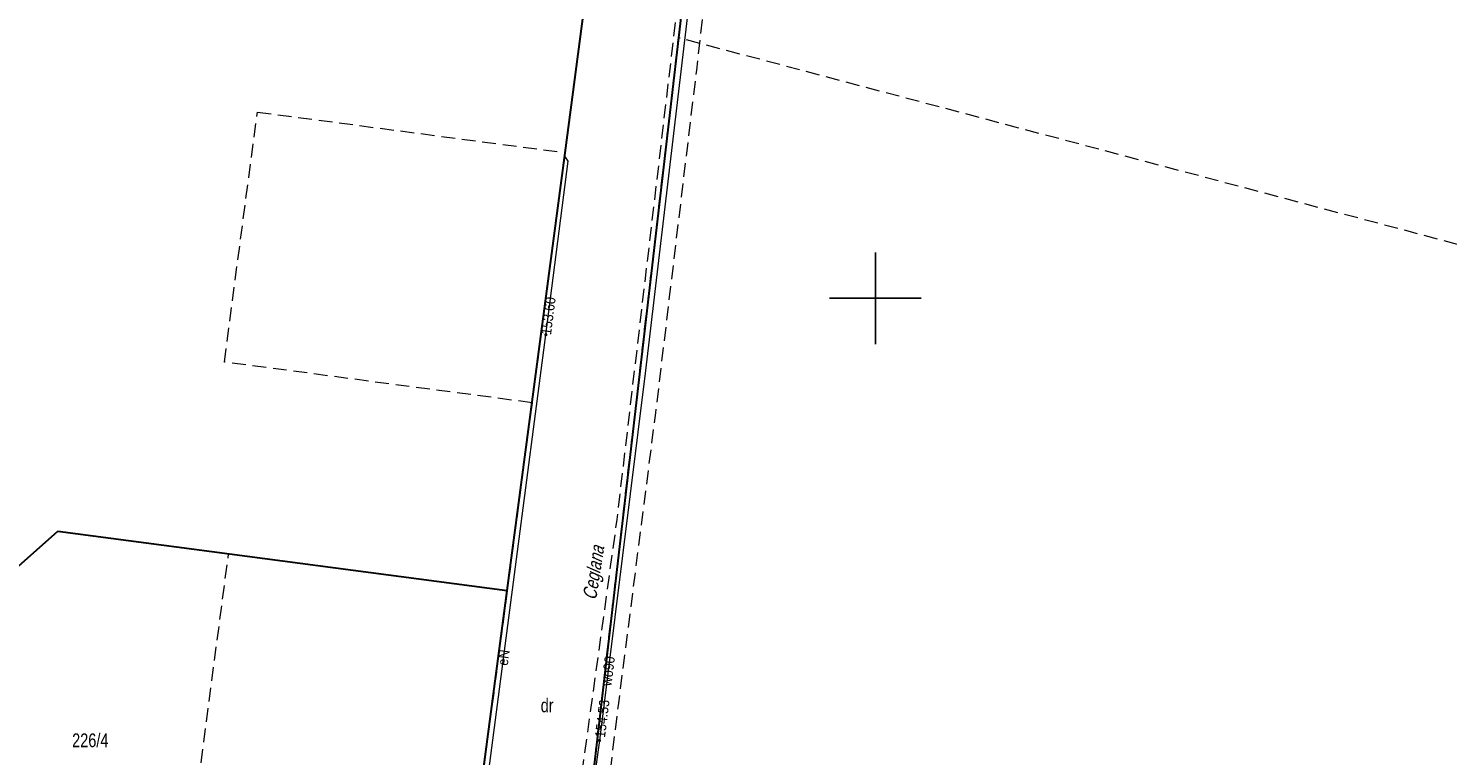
# Model space of a CAD drawing. Header units: metres. Extents: x 5548743 to 5556416, y 5707500 to 5714000.
# Tile 74 of 203: x 5554908 to 5555062, y 5709250 to 5709329. Entities that reach past the tile are written whole.
import ezdxf
from ezdxf.enums import TextEntityAlignment as Align

# ---------------------------------------------------------------- set-up
doc = ezdxf.new("R2010")
doc.units = ezdxf.units.M
doc.header["$MEASUREMENT"] = 0
doc.linetypes.add('1.5_0.75', pattern=[2.25, 1.5, -0.75])
doc.linetypes.add('219-1000', pattern=[0])
doc.layers.get('0').update_dxf_attribs({"color": 2, "linetype": 'CONTINUOUS', "lineweight": 5})
for name, color, linetype in [('210-oznaczenie konturu użytku gruntowego', 7, 'CONTINUOUS'), ('211-numer działki ewidencyjnej', 7, 'CONTINUOUS'), ('217-kontur klasyfikacyjny', 7, 'CONTINUOUS'), ('218-kontur użytku gruntowego', 7, 'CONTINUOUS'), ('219-działka ewidencyjna', 7, 'CONTINUOUS'), ('994-Nazwa ulicy', 7, 'CONTINUOUS'), ('chodnik', 7, 'CONTINUOUS'), ('przewód elektroenergetyczny podziemny', 7, 'CONTINUOUS'), ('przewód elektroenergetyczny podziemny-Atr1', 7, 'CONTINUOUS'), ('przewód wodociągowy', 7, 'CONTINUOUS'), ('przewód wodociągowy-Atr1', 7, 'CONTINUOUS'), ('rzedna', 7, 'CONTINUOUS'), ('rzedna-Atr2', 7, 'CONTINUOUS'), ('Wstawianie ramki sekcyjnej z opisem', 7, 'CONTINUOUS')]:
    doc.layers.add(name, color=color, linetype=linetype)
doc.styles.get("Standard").update_dxf_attribs({"font": 'Working1250', "width": 0.75})

# ---------------------------------------------------------------- blocks, each defined once
blk = doc.blocks.new('PW01')
at = {"linetype": 'Continuous', "lineweight": 13}
h = blk.add_hatch(color=0, dxfattribs=at)
edge = h.paths.add_edge_path()
edge.add_arc((0, 0), 0.18, 0, 360)
blk = doc.blocks.new('RAMKA1000K')
at = {"color": 0}
for p, q in [((600, 295), (600, 305)), ((595, 300), (605, 300))]:
    blk.add_line(p, q, dxfattribs=at)

msp = doc.modelspace()

# ---------------------------------------------------------------- linework, layer by layer
at = {"layer": '217-kontur klasyfikacyjny', "color": 3, "linetype": '1.5_0.75', "lineweight": 18, "flags": 128}
for points in [[(5554966.14, 5709315.87), (5554972.44, 5709363.6)], [(5554978.52, 5709328.4), (5554964.19, 5709204.95)], [(5555070.03, 5709304.14), (5554978.52, 5709328.4)], [(5554928.98, 5709293.04), (5554932.58, 5709320.3)], [(5554932.58, 5709320.3), (5554966.14, 5709315.87)], [(5554962.54, 5709288.61), (5554928.98, 5709293.04)], [(5554959.83, 5709268.14), (5554962.54, 5709288.61)], [(5554924.67, 5709235.97), (5554929.44, 5709272.15)], [(5554929.44, 5709272.15), (5554959.83, 5709268.14)]]:
    msp.add_lwpolyline(points, dxfattribs=at)
at = {"layer": '218-kontur użytku gruntowego', "color": 70, "linetype": '1.5_0.75', "lineweight": 18, "flags": 128}
for points in [[(5554966.14, 5709315.87), (5554972.44, 5709363.6)], [(5554972.44, 5709363.6), (5554966.14, 5709315.87)], [(5554978.52, 5709328.4), (5554982.08, 5709359.15)], [(5554978.52, 5709328.4), (5554964.19, 5709204.95)], [(5554964.19, 5709204.95), (5554978.52, 5709328.4)], [(5555070.03, 5709304.14), (5554978.52, 5709328.4)], [(5554928.98, 5709293.04), (5554932.58, 5709320.3)], [(5554932.58, 5709320.3), (5554966.14, 5709315.87)], [(5554966.14, 5709315.87), (5554962.54, 5709288.61)], [(5554962.54, 5709288.61), (5554928.98, 5709293.04)], [(5554959.83, 5709268.14), (5554962.54, 5709288.61)], [(5554962.54, 5709288.61), (5554959.83, 5709268.14)], [(5554924.67, 5709235.97), (5554929.44, 5709272.15)], [(5554929.44, 5709272.15), (5554959.83, 5709268.14)], [(5554959.83, 5709268.14), (5554955.05, 5709231.95)]]:
    msp.add_lwpolyline(points, dxfattribs=at)
at = {"layer": '219-działka ewidencyjna', "color": 94, "linetype": '219-1000', "lineweight": 30, "flags": 128}
for points in [[(5554966.14, 5709315.87), (5554972.44, 5709363.6)], [(5554982.08, 5709359.15), (5554964.19, 5709204.95)], [(5554959.83, 5709268.14), (5554966.14, 5709315.87)], [(5554881.24, 5709248.35), (5554910.8, 5709274.61)], [(5554910.8, 5709274.61), (5554959.83, 5709268.14)], [(5554950.97, 5709201.09), (5554959.83, 5709268.14)]]:
    msp.add_lwpolyline(points, dxfattribs=at)
at = {"layer": 'chodnik', "color": 252, "linetype": '1.5_0.75', "lineweight": 18, "flags": 128}
msp.add_lwpolyline([(5554968.59, 5709228.39), (5554971.97, 5709255.59), (5554976.04, 5709287.49), (5554980.51, 5709324.88), (5554984.73, 5709362.67), (5554989.67, 5709404.1), (5554995.69, 5709455.32), (5555001.59, 5709498.55), (5555004.77, 5709524.93), (5555009.08, 5709556.57), (5555013.75, 5709587.78), (5555010.66, 5709588.18), (5555005.75, 5709550.8), (5555000.08, 5709505.62), (5554989.07, 5709419.07), (5554983.06, 5709373.87), (5554980.68, 5709350.31), (5554977.94, 5709328.19), (5554971.79, 5709275.89), (5554965.19, 5709228.08), (5554961.4, 5709211.6), (5554964.44, 5709200.72), (5554964.43, 5709211.58)], close=True, dxfattribs=at)
at = {"layer": 'przewód elektroenergetyczny podziemny', "color": 1, "linetype": 'Continuous', "lineweight": 18, "flags": 128}
msp.add_lwpolyline([(5554951.46, 5709206.44), (5554952.35, 5709207.26), (5554957.43, 5709245.42), (5554964.05, 5709296.02), (5554966.48, 5709314.93), (5554966.11, 5709315.49)], dxfattribs=at)
msp.add_lwpolyline([(5554951.46, 5709206.44), (5554952.35, 5709207.26), (5554957.43, 5709245.42), (5554964.05, 5709296.02), (5554966.48, 5709314.93), (5554966.11, 5709315.49)], dxfattribs=at)
at = {"layer": 'przewód wodociągowy', "color": 5, "linetype": 'Continuous', "lineweight": 18, "flags": 128}
msp.add_lwpolyline([(5554994.78, 5709449.24), (5554994.53, 5709443.14), (5554986.57, 5709390.91), (5554981.42, 5709347.23), (5554974.91, 5709292.13), (5554969.9, 5709251.78), (5554969.07, 5709245.86), (5554967.8, 5709239.23), (5554959.04, 5709190.38)], dxfattribs=at)
msp.add_lwpolyline([(5554994.78, 5709449.24), (5554994.53, 5709443.14), (5554986.57, 5709390.91), (5554981.42, 5709347.23), (5554974.91, 5709292.13), (5554969.9, 5709251.78), (5554969.07, 5709245.86), (5554967.8, 5709239.23), (5554959.04, 5709190.38)], dxfattribs=at)

# ---------------------------------------------------------------- block references
at = {"layer": 'rzedna', "color": 1, "linetype": 'Continuous', "lineweight": 18}
msp.add_blockref('PW01', (5554964.05, 5709296.02), dxfattribs=at)
msp.add_blockref('PW01', (5554964.05, 5709296.02), dxfattribs=at)
at = {"layer": 'rzedna', "color": 5, "linetype": 'Continuous', "lineweight": 18}
msp.add_blockref('PW01', (5554969.9, 5709251.78), dxfattribs=at)
msp.add_blockref('PW01', (5554969.9, 5709251.78), dxfattribs=at)
at = {"layer": 'Wstawianie ramki sekcyjnej z opisem', "color": 8, "linetype": 'Continuous', "lineweight": 5}
msp.add_blockref('RAMKA1000K', (5554400, 5709000), dxfattribs=at)
msp.add_blockref('RAMKA1000K', (5554400, 5709000), dxfattribs=at)
msp.add_blockref('RAMKA1000K', (5554400, 5709000), dxfattribs=at)
msp.add_blockref('RAMKA1000K', (5554400, 5709000), dxfattribs=at)

# ---------------------------------------------------------------- texts
at = {"layer": '210-oznaczenie konturu użytku gruntowego', "color": 70, "linetype": 'Continuous', "lineweight": 18, "width": 0.79}
msp.add_text('dr', height=1.5, dxfattribs=at).set_placement((5554963.49, 5709254.86))
at = {"layer": '211-numer działki ewidencyjnej', "color": 94, "linetype": 'Continuous', "lineweight": 30, "width": 0.79}
msp.add_text('226/4', height=1.5, dxfattribs=at).set_placement((5554912.37, 5709252.55), align=Align.TOP_LEFT)
at = {"layer": '994-Nazwa ulicy', "color": 252, "linetype": 'Continuous', "lineweight": 18, "oblique": 15, "width": 0.79}
msp.add_text('Ceglana', height=1.5, rotation=81.251, dxfattribs=at).set_placement((5554968.79, 5709267.14), align=Align.MIDDLE_LEFT)
at = {"layer": 'przewód elektroenergetyczny podziemny-Atr1', "color": 1, "width": 0.9}
msp.add_text('eN', height=1.125, rotation=82.5, dxfattribs=at).set_placement((5554959.44, 5709260.82), align=Align.MIDDLE_CENTER)
msp.add_text('eN', height=1.125, rotation=82.5, dxfattribs=at).set_placement((5554959.44, 5709260.82), align=Align.MIDDLE_CENTER)
at = {"layer": 'przewód wodociągowy-Atr1', "color": 5, "width": 0.9}
msp.add_text('wo90', height=1.125, rotation=82.922, dxfattribs=at).set_placement((5554970.64, 5709257.74), align=Align.MIDDLE_LEFT)
at = {"layer": 'rzedna-Atr2', "color": 1, "width": 0.9}
msp.add_text('153.60', height=1.125, rotation=82.7, dxfattribs=at).set_placement((5554964.05, 5709296.02), align=Align.MIDDLE_LEFT)
msp.add_text('153.60', height=1.125, rotation=82.7, dxfattribs=at).set_placement((5554964.05, 5709296.02), align=Align.MIDDLE_LEFT)
at = {"layer": 'rzedna-Atr2', "color": 5, "width": 0.9}
msp.add_text('154.53', height=1.125, rotation=82.922, dxfattribs=at).set_placement((5554969.94, 5709252.11), align=Align.MIDDLE_LEFT)

doc.saveas('drawing.dxf')
